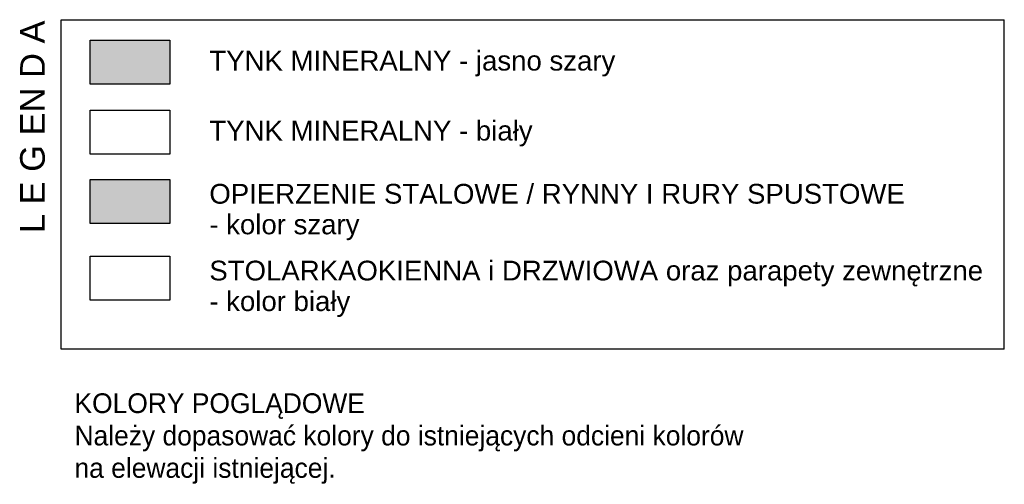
# Model space of a CAD drawing. Header units: millimetres. Extents: x -40063 to 512011, y 350190 to 687060.
# Tile 7 of 256: x 18215 to 34644, y 487232 to 494983. Entities that reach past the tile are written whole.
import ezdxf

# ---------------------------------------------------------------- set-up
doc = ezdxf.new("R2010")
doc.units = ezdxf.units.MM
for name, color, linetype in [('Konstrukcja - Stropy', 8, 'Continuous'), ('Konstrukcja - Ściany zew', 8, 'Continuous'), ('Opisy - Teksty', 8, 'Continuous')]:
    doc.layers.add(name, color=color, linetype=linetype)
doc.styles.add('GENERATED_STYLE_1', font='arial.ttf')
doc.styles.add('GENERATED_STYLE_2', font='txt')

msp = doc.modelspace()

# ---------------------------------------------------------------- hatches: boundary and pattern name
at = {"layer": 'Konstrukcja - Ściany zew', "linetype": 'Continuous', "lineweight": 0}
msp.add_hatch(color=27, dxfattribs=at).paths.add_polyline_path([(19389.14002, 494643.02534), (20720.85884, 494643.02534), (20720.85884, 493909.87011), (19389.14002, 493909.87011)])
at = {"layer": 'Konstrukcja - Ściany zew', "linetype": 'Continuous', "lineweight": 13}
msp.add_hatch(color=251, dxfattribs=at).paths.add_polyline_path([(19389.14002, 492318.77822), (20720.85884, 492318.77822), (20720.85884, 491585.62298), (19389.14002, 491585.62298)])

# ---------------------------------------------------------------- linework, layer by layer
at = {"layer": 'Konstrukcja - Stropy', "linetype": 'Continuous'}
for p, q in [((18904.87862, 494983.4283), (34643.82408, 494983.4283)), ((18904.87862, 489484.91479), (18904.87862, 494983.4283)), ((34643.82408, 489484.91479), (34643.82408, 494983.4283)), ((34643.82408, 489484.91479), (18904.87862, 489484.91479))]:
    msp.add_line(p, q, dxfattribs=at)
at = {"layer": 'Konstrukcja - Ściany zew', "linetype": 'Continuous', "flags": 128}
for points in [[(19389.14002, 494643.02534), (20720.85884, 494643.02534), (20720.85884, 493909.87011), (19389.14002, 493909.87011)], [(19389.14002, 493475.30472), (20720.85884, 493475.30472), (20720.85884, 492742.14948), (19389.14002, 492742.14948)], [(19389.14002, 492318.77822), (20720.85884, 492318.77822), (20720.85884, 491585.62298), (19389.14002, 491585.62298)], [(19389.14002, 491037.73409), (20720.85884, 491037.73409), (20720.85884, 490304.57885), (19389.14002, 490304.57885)]]:
    msp.add_lwpolyline(points, close=True, dxfattribs=at)

# ---------------------------------------------------------------- texts
at = {"layer": 'Opisy - Teksty', "linetype": 'Continuous', "insert": (18222.68314, 491422.83663), "char_height": 411.6687207, "attachment_point": 1, "rotation": 90, "style": 'GENERATED_STYLE_1'}
msp.add_mtext('{L E G EN D A }', dxfattribs=at)
at = {"layer": 'Opisy - Teksty', "linetype": 'Continuous', "char_height": 329.3349765, "attachment_point": 1, "style": 'GENERATED_STYLE_1'}
for s, insert in [('{TYNK MINERALNY - jasno szary }', (21379.5288, 494464.24487)), ('{TYNK MINERALNY - biały}', (21379.5288, 493296.52425))]:
    msp.add_mtext(s, dxfattribs=dict(at, insert=insert))
at = {"layer": 'Opisy - Teksty', "linetype": 'Continuous', "char_height": 329.3349765, "attachment_point": 1}
for s, insert, line_spacing_factor, style in [('{OPIERZENIE STALOWE / RYNNY I RURY SPUSTOWE\\P- kolor szary }', (21379.5288, 492243.50165), 0.930574, 'GENERATED_STYLE_1'), ('{STOLARKAOKIENNA i DRZWIOWA oraz parapety zewnętrzne\\P- kolor biały}', (21379.5288, 490962.45752), 0.930574, 'GENERATED_STYLE_1'), ('{KOLORY POGLĄDOWE\\PNależy dopasować kolory do istniejących odcieni kolorów \\Pna elewacji istniejącej.}', (19129.76527, 488749.70564), 0.983857, 'GENERATED_STYLE_2')]:
    msp.add_mtext(s, dxfattribs=dict(at, insert=insert, line_spacing_factor=line_spacing_factor, style=style))

doc.saveas('drawing.dxf')
